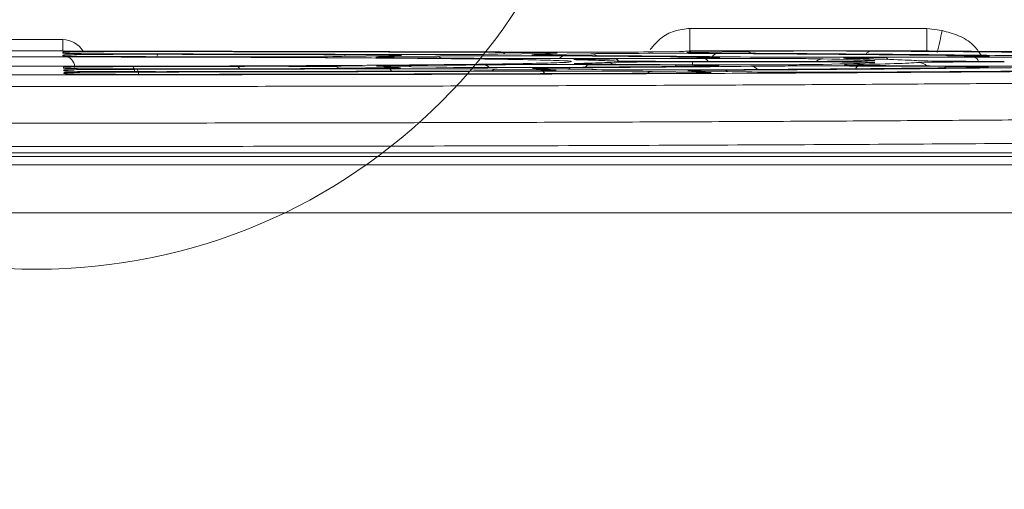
# Model space of a CAD drawing. Header units: millimetres. Extents: x 0 to 2100, y 0 to 1485.
# Tile 60 of 118: x 434 to 486, y 1271 to 1295. Entities that reach past the tile are written whole.
import ezdxf

# ---------------------------------------------------------------- set-up
doc = ezdxf.new("R2010")
doc.units = ezdxf.units.MM
doc.header["$LTSCALE"] = 5
doc.styles.add('SLDTEXTSTYLE1', font='TXT', dxfattribs={"width": 0.75})
doc.dimstyles.new('SLDDIMSTYLE0', dxfattribs={"dimtxt": 12.5, "dimasz": 15, "dimexe": 0, "dimexo": 0.0625, "dimgap": 3.125, "dimtad": 1, "dimdec": 0, "dimlfac": 0.8, "dimrnd": 1e-09, "dimzin": 12, "dimdsep": 46, "dimtxsty": 'SLDTEXTSTYLE1', "dimblk1": 'CLOSED', "dimblk2": 'CLOSED', "dimsah": 1, "dimcen": 0.09, "dimadec": 0, "dimazin": 3, "dimtfac": 1, "dimtofl": 0, "dimtmove": 0, "dimatfit": 3, "dimldrblk": 'CLOSED', "dimfxl": 0, "dimfrac": 2, "dimtolj": 1, "dimtzin": 12, "dimarcsym": 0})

# ---------------------------------------------------------------- blocks, each defined once
blk = doc.blocks.new('_CLOSED')
at = {"color": 0, "linetype": 'ByBlock', "lineweight": -2}
for p, q in [((-1, 0.166667), (0, 0)), ((-1, 0.166667), (-1, -0.166667)), ((0, 0), (-1, -0.166667)), ((0, 0), (-1, 0))]:
    blk.add_line(p, q, dxfattribs=at)
blk = doc.blocks.new('_D_4')
at = {"color": 7, "linetype": 'Continuous', "lineweight": 0}
for p, q in [((552.489, 1318.171), (624.989, 1318.171)), ((619.989, 755.671), (619.989, 1318.171)), ((486.864, 755.671), (624.989, 755.671))]:
    blk.add_line(p, q, dxfattribs=at)
at = {"color": 7, "linetype": 'Continuous', "lineweight": 0, "xscale": 15, "yscale": 15}
for p, rotation in [((619.989, 1318.171, -164.067), 90.0000000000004), ((619.989, 755.671, -164.067), 270.0000000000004)]:
    blk.add_blockref('_CLOSED', p, dxfattribs=dict(at, rotation=rotation))
at = {"color": 7, "linetype": 'Continuous', "lineweight": 0, "insert": (603.875, 1023.067), "char_height": 12.5, "attachment_point": 1, "rotation": 90, "style": 'SLDTEXTSTYLE1'}
blk.add_mtext('450', dxfattribs=at)

msp = doc.modelspace()

# ---------------------------------------------------------------- linework, layer by layer
at = {"color": 7, "linetype": 'Continuous', "lineweight": 15}
for p, q in [((469.354, 1295.023), (481.817, 1295.023)), ((481.817, 1295.023), (481.817, 1293.838)), ((481.817, 1295.023), (482.621, 1294.911)), ((433.62, 1294.436), (436.357, 1294.436)), ((436.357, 1293.844), (436.357, 1294.436)), ((436.357, 1293.844), (433.62, 1293.844)), ((436.357, 1293.838), (436.357, 1293.844)), ((436.363, 1293.721), (436.361, 1293.768)), ((436.371, 1293.578), (436.368, 1293.625)), ((436.443, 1293.834), (436.407, 1293.835)), ((453.57, 1293.583), (451.036, 1293.545)), ((453.434, 1293.533), (455.964, 1293.571)), ((461.765, 1293.707), (459.248, 1293.669)), ((461.634, 1293.657), (464.148, 1293.695)), ((468.722, 1293.462), (464.024, 1293.439)), ((465.419, 1293.418), (470.114, 1293.441)), ((468.797, 1293.813), (467.42, 1293.792)), ((481.817, 1293.838), (469.354, 1293.838)), ((469.796, 1293.78), (472.303, 1293.818)), ((470.833, 1293.489), (470.828, 1293.489)), ((482.905, 1293.534), (478.229, 1293.51)), ((479.62, 1293.489), (484.292, 1293.513)), ((436.405, 1292.931), (436.402, 1292.978)), ((451.012, 1293.011), (453.542, 1292.973)), ((455.991, 1292.985), (453.457, 1293.024)), ((464.048, 1293.118), (468.713, 1293.094)), ((470.117, 1293.115), (465.449, 1293.139)), ((474.545, 1293.29), (469.481, 1293.29)), ((469.481, 1293.266), (474.545, 1293.266)), ((478.255, 1293.046), (482.885, 1293.023)), ((484.294, 1293.044), (479.661, 1293.067)), ((436.412, 1292.789), (436.41, 1292.835)), ((436.42, 1292.646), (436.417, 1292.692)), ((459.213, 1292.887), (461.726, 1292.849)), ((464.186, 1292.862), (461.669, 1292.9)), ((467.374, 1292.764), (469.881, 1292.726)), ((472.352, 1292.738), (469.841, 1292.776)), ((415.809, 1288.49), (488.837, 1288.49)), ((488.595, 1288.284), (416.986, 1288.284)), ((310.34, 1287.853), (493.062, 1287.853)), ((493.062, 1285.331), (310.34, 1285.331))]:
    msp.add_line(p, q, dxfattribs=at)
at = {"color": 8, "linetype": 'Continuous', "lineweight": 15}
for p, q in [((436.439, 1293.717), (436.363, 1293.721)), ((436.447, 1293.574), (436.371, 1293.578)), ((436.582, 1292.922), (436.405, 1292.931)), ((463.092, 1293.281), (463.073, 1293.276)), ((469.481, 1293.119), (469.481, 1293.266)), ((478.943, 1293.328), (479.038, 1293.336)), ((436.613, 1292.778), (436.412, 1292.789)), ((436.632, 1292.635), (436.42, 1292.646))]:
    msp.add_line(p, q, dxfattribs=at)
at = {"color": 7, "linetype": 'Continuous', "lineweight": 15, "flags": 128}
msp.add_lwpolyline([(436.361, 1293.768), (436.479, 1293.757), (436.485, 1293.756)], dxfattribs=at)
at = {"color": 8, "linetype": 'Continuous', "lineweight": 15, "flags": 128}
for points in [[(453.434, 1293.533), (453.536, 1293.521), (453.628, 1293.49)], [(461.634, 1293.657), (461.736, 1293.645), (461.828, 1293.614)], [(469.796, 1293.78), (469.897, 1293.769), (469.99, 1293.738)], [(436.405, 1292.931), (436.523, 1292.92), (436.529, 1292.919)], [(453.349, 1292.931), (453.441, 1292.961), (453.542, 1292.973)], [(461.533, 1292.807), (461.624, 1292.837), (461.726, 1292.849)], [(469.688, 1292.684), (469.779, 1292.714), (469.881, 1292.726)]]:
    msp.add_lwpolyline(points, dxfattribs=at)
at = {"color": 7, "linetype": 'Continuous', "lineweight": 0}
msp.add_circle((434.989, 1312.501), 30.133, dxfattribs=at)
at = {"color": 8, "linetype": 'Continuous', "lineweight": 15}
for centre, radius, start, end in [((461.257, 1299.099), 21.771, 345.7849, 348.9068), ((441.499, 1293.53), 0.193, 136.3628, 177.6497), ((451.321, 1293.483), 0.16, 100.0049, 156.2662), ((455.957, 1293.073), 0.498, 52.5022, 89.1398), ((459.691, 1293.591), 0.174, 97.9054, 151.6989), ((462.772, 1293.255), 0.328, 94.3988, 146.6085), ((464.141, 1293.198), 0.497, 52.9148, 89.1487), ((470.076, 1293.18), 0.263, 24.6303, 81.8193), ((470.814, 1293.394), 0.315, 95.5487, 151.8433), ((472.296, 1293.321), 0.497, 53.0698, 89.1521), ((478.891, 1293.532), 0.301, 95.9569, 151.7891), ((479.601, 1293.267), 0.223, 34.4802, 85.0607), ((484.221, 1293.199), 0.321, 16.7925, 77.277), ((439.743, 1292.776), 0.386, 357.2897, 38.517), ((445.473, 1292.844), 0.192, 17.1941, 73.6518), ((451.018, 1292.519), 0.492, 90.66, 126.5258), ((454.469, 1292.776), 0.298, 50.3695, 87.9542), ((458.479, 1292.681), 0.428, 41.8459, 88.0624), ((462.871, 1292.681), 0.27, 46.9981, 87.3889), ((464.083, 1292.864), 0.256, 97.7751, 152.4702), ((465.009, 1292.623), 0.61, 59.5033, 89.8829), ((465.39, 1293.176), 0.243, 33.2127, 83.0169), ((468.729, 1292.884), 0.211, 94.2621, 138.7283), ((472.544, 1292.577), 0.459, 38.6808, 88.2457), ((476.36, 1292.865), 0.558, 90.5194, 129.9202), ((478.291, 1292.789), 0.259, 97.9532, 153.7435), ((481.386, 1292.611), 0.62, 45.9434, 89.8883), ((482.901, 1292.812), 0.212, 94.3051, 139.1678), ((439.834, 1292.639), 0.505, 357.2843, 27.6165), ((453.461, 1292.699), 0.21, 20.7876, 77.2283), ((459.218, 1292.395), 0.492, 90.6597, 126.5047), ((461.518, 1292.564), 0.22, 22.4628, 78.6992), ((467.379, 1292.272), 0.492, 90.6597, 126.5049), ((471.143, 1292.572), 0.256, 45.1239, 87.0289)]:
    msp.add_arc(centre, radius, start, end, dxfattribs=at)
at = {"color": 7, "linetype": 'Continuous', "lineweight": 15}
for centre, start in [((436.41, 1292.21), 65.458), ((436.417, 1292.067), 65.4985)]:
    msp.add_arc(centre, 0.625, start, 90.0003, dxfattribs=at)
at = {"color": 8, "linetype": 'Continuous', "lineweight": 15}
for centre, major_axis, ratio, start_param, end_param in [((436.357, 1293.185), (-0.035, 1.25), 0.999504, 5.226486, 6.254999), ((457.377, 1293.513), (4.552, 0), 0.008727, 2.61839, 3.179839), ((449.625, 1293.603), (4.557, 0), 0.008727, 6.243604, 6.915866), ((465.583, 1293.637), (4.558, 0), 0.008727, 2.61839, 3.186178), ((457.814, 1293.727), (4.563, 0), 0.008727, 6.237881, 6.876745), ((473.75, 1293.76), (4.565, 0), 0.008727, 2.61839, 3.190602), ((457.377, 1293.043), (4.527, 0), 0.008727, 2.6413, 3.220318), ((449.625, 1292.953), (4.523, 0), 0.008727, 6.206909, 6.806388), ((465.583, 1292.919), (4.521, 0), 0.008727, 2.626429, 3.220375), ((474.545, 1293.226), (4.537, 0), 0.008727, 6.133745, 6.777162), ((474.545, 1293.33), (4.542, 0), 0.008727, 5.950445, 6.431721), ((457.814, 1292.829), (4.516, 0), 0.008727, 6.206859, 6.806388), ((473.75, 1292.796), (4.514, 0), 0.008727, 2.182735, 3.220431), ((465.975, 1292.706), (4.51, 0), 0.008727, 6.206809, 6.806388)]:
    msp.add_ellipse(centre, major_axis=major_axis, ratio=ratio, start_param=start_param, end_param=end_param, dxfattribs=at)
at = {"color": 7, "linetype": 'Continuous', "lineweight": 15}
for centre, major_axis, start_param, end_param in [((434.989, 1293.278), (62.96, 0), 1.135467, 1.53002), ((434.989, 1293.278), (30.46, 0), 1.217823, 1.404862), ((434.989, 1293.278), (46.71, 0), 1.163493, 1.458076), ((434.989, 1293.278), (60.79, 0), 1.152764, 1.4689), ((434.989, 1293.278), (44.54, 0), 1.196018, 1.427251), ((447.093, 1293.565), (4.555, 0), 4.359416, 5.75919), ((449.625, 1293.603), (4.557, 0), 0.632681, 1.196018), ((457.377, 1293.513), (4.552, 0), 3.179839, 4.018615), ((455.299, 1293.689), (4.561, 0), 4.305086, 5.75919), ((449.625, 1293.603), (4.557, 0), 5.75919, 6.243604), ((434.989, 1293.278), (30.46, 0), 0.690564, 0.877023), ((459.909, 1293.551), (4.554, 0), 0.897924, 2.61839), ((457.814, 1293.727), (4.563, 0), 0.59356, 1.152764), ((465.583, 1293.637), (4.558, 0), 3.186178, 4.072949), ((463.466, 1293.812), (4.568, 0), 4.27706, 5.75919), ((457.814, 1293.727), (4.563, 0), 5.75919, 6.237881), ((434.989, 1293.278), (44.54, 0), 0.667358, 0.897924), ((434.989, 1293.278), (46.71, 0), 0.637221, 0.931356), ((468.098, 1293.675), (4.56, 0), 0.941176, 2.61839), ((473.75, 1293.76), (4.565, 0), 3.190602, 4.100976), ((434.989, 1293.278), (60.79, 0), 0.625604, 0.941176), ((434.989, 1293.278), (62.96, 0), 0.609763, 0.959383), ((476.259, 1293.798), (4.567, 0), 0.964949, 2.61839), ((434.989, 1293.278), (46.71, 0), 0.116569, 0.411355), ((434.989, 1293.278), (77.04, 0), 0.602604, 0.964949), ((434.989, 1293.278), (30.46, 0), 4.879142, 5.065679), ((447.093, 1292.992), (4.525, 0), 0.523203, 1.924086), ((449.625, 1292.953), (4.523, 0), 5.086832, 6.206909), ((457.377, 1293.043), (4.527, 0), 3.220318, 3.665587), ((457.377, 1293.043), (4.527, 0), 2.265155, 2.6413), ((434.989, 1293.278), (30.46, 0), 5.406748, 5.593829), ((459.909, 1293.005), (4.525, 0), 3.665587, 5.384691), ((465.583, 1292.919), (4.521, 0), 2.210783, 2.626429), ((434.989, 1293.278), (44.54, 0), 5.384691, 5.61519), ((434.989, 1293.278), (46.71, 0), 5.352375, 5.646887), ((434.989, 1293.278), (30.46, 0), 0.170918, 0.358284), ((434.989, 1293.278), (30.46, 0), 5.926928, 6.113169), ((469.481, 1293.33), (4.542, 0), 3.312511, 4.712389), ((469.481, 1293.226), (4.537, 0), 1.570796, 2.971576), ((434.989, 1293.278), (60.79, 0), 5.341471, 5.656771), ((434.989, 1293.278), (62.96, 0), 5.324327, 5.6742), ((474.545, 1293.33), (4.542, 0), 4.712389, 5.950445), ((474.545, 1293.226), (4.537, 0), 0.493977, 1.570796), ((434.989, 1293.278), (44.54, 0), 0.148536, 0.37975), ((434.989, 1293.278), (44.54, 0), 5.903827, 6.133745), ((434.989, 1293.278), (46.71, 0), 5.873598, 6.167525), ((485.893, 1293.33), (4.542, 0), 3.258161, 4.712389), ((485.893, 1293.226), (4.537, 0), 1.570796, 3.025933), ((434.989, 1293.278), (46.71, 0), 4.825955, 5.120055), ((434.989, 1293.278), (62.96, 0), 4.798577, 5.148104), ((434.989, 1293.278), (77.04, 0), 4.792317, 5.153804), ((434.989, 1293.278), (60.79, 0), 4.815278, 5.13005), ((434.989, 1293.278), (44.54, 0), 4.856963, 5.086832), ((455.299, 1292.867), (4.518, 0), 0.523203, 1.978462), ((457.814, 1292.829), (4.516, 0), 5.13005, 6.206859), ((465.583, 1292.919), (4.521, 0), 3.220375, 3.665587), ((463.466, 1292.744), (4.512, 0), 0.523203, 2.006511), ((468.098, 1292.881), (4.519, 0), 3.665587, 5.341471), ((465.975, 1292.706), (4.51, 0), 5.153804, 6.206809), ((473.75, 1292.796), (4.514, 0), 3.220431, 3.665587), ((476.259, 1292.758), (4.512, 0), 3.665587, 5.317716), ((434.989, 1293.278), (77.04, 0), 5.317716, 5.679675)]:
    msp.add_ellipse(centre, major_axis=major_axis, ratio=0.008727, start_param=start_param, end_param=end_param, dxfattribs=at)
at = {"color": 8, "linetype": 'Continuous', "lineweight": 15}
for points, knots in [([(467.269, 1293.917), (467.44, 1294.12), (467.787, 1294.535), (468.529, 1294.933), (469.079, 1294.993), (469.354, 1295.023)], [0, 0, 0, 0, 0.324037, 0.661458, 1, 1, 1, 1]), ([(436.443, 1293.834), (436.417, 1293.835), (436.362, 1293.836), (436.359, 1293.837), (436.357, 1293.838)], [0, 0, 0, 0, 0.4598393, 1, 1, 1, 1]), ([(470.731, 1293.505), (470.847, 1293.502), (470.997, 1293.497), (470.86, 1293.492), (470.828, 1293.491)], [0, 0, 0, 0, 0.769413, 1, 1, 1, 1]), ([(477.519, 1293.452), (477.482, 1293.454), (477.366, 1293.459), (477.563, 1293.465), (477.697, 1293.468)], [0, 0, 0, 0, 0.317108, 1, 1, 1, 1]), ([(484.265, 1293.589), (484.498, 1293.585), (484.973, 1293.578), (485.185, 1293.568), (485.044, 1293.563), (485.016, 1293.562)], [0, 0, 0, 0, 0.433704, 0.885899, 1, 1, 1, 1]), ([(436.402, 1292.978), (436.403, 1292.979), (436.409, 1292.983), (436.561, 1292.988), (436.688, 1292.991)], [0, 0, 0, 0, 0.162119, 1, 1, 1, 1]), ([(463.315, 1293.381), (463.28, 1293.383), (463.167, 1293.388), (463.362, 1293.393), (463.497, 1293.397)], [0, 0, 0, 0, 0.307367, 1, 1, 1, 1]), ([(463.339, 1293.168), (463.306, 1293.17), (463.179, 1293.175), (463.384, 1293.181), (463.536, 1293.185)], [0, 0, 0, 0, 0.259154, 1, 1, 1, 1]), ([(470.667, 1293.073), (470.797, 1293.069), (470.975, 1293.064), (470.851, 1293.059), (470.817, 1293.057)], [0, 0, 0, 0, 0.725684, 1, 1, 1, 1]), ([(477.555, 1293.097), (477.518, 1293.099), (477.408, 1293.105), (477.664, 1293.111), (477.835, 1293.116)], [0, 0, 0, 0, 0.329797, 1, 1, 1, 1]), ([(484.784, 1293.003), (484.926, 1292.999), (485.136, 1292.993), (485.024, 1292.988), (484.988, 1292.986)], [0, 0, 0, 0, 0.67379, 1, 1, 1, 1]), ([(436.41, 1292.835), (436.413, 1292.836), (436.427, 1292.841), (436.629, 1292.846), (436.774, 1292.85)], [0, 0, 0, 0, 0.277082, 1, 1, 1, 1]), ([(436.417, 1292.692), (436.423, 1292.694), (436.441, 1292.7), (436.672, 1292.705), (436.827, 1292.708)], [0, 0, 0, 0, 0.3250691, 1, 1, 1, 1])]:
    msp.add_open_spline(points, degree=3, knots=knots, dxfattribs=at)
at = {"color": 7, "linetype": 'Continuous', "lineweight": 15}
msp.add_open_spline([(469.354, 1295.023), (469.354, 1294.867), (469.354, 1294.554), (469.354, 1294.166), (469.354, 1293.895), (469.354, 1293.857), (469.354, 1293.838)], degree=3, dxfattribs=at)
for points, knots in [([(482.621, 1294.911), (482.909, 1294.832), (483.494, 1294.673), (484.239, 1294.245), (484.543, 1293.804), (484.67, 1293.62)], [0, 0, 0, 0, 0.360018, 0.73211, 1, 1, 1, 1]), ([(406.885, 1293.281), (406.868, 1293.285), (406.78, 1293.302), (407.403, 1293.332), (408.795, 1293.372), (410.98, 1293.409), (413.844, 1293.442), (417.3, 1293.471), (421.266, 1293.494), (425.615, 1293.511), (430.236, 1293.522), (433.404, 1293.523), (434.989, 1293.524)], [0, 0, 0, 0, 0.025266, 0.133595, 0.241898, 0.350202, 0.458496, 0.566791, 0.675089, 0.783387, 0.891693, 1, 1, 1, 1]), ([(434.989, 1293.524), (436.573, 1293.523), (439.742, 1293.522), (444.363, 1293.511), (448.714, 1293.494), (452.681, 1293.471), (456.135, 1293.442), (458.996, 1293.409), (461.182, 1293.372), (462.574, 1293.332), (463.197, 1293.302), (463.109, 1293.285), (463.092, 1293.281)], [0, 0, 0, 0, 0.108311, 0.216623, 0.324957, 0.433292, 0.541528, 0.649769, 0.758059, 0.866347, 0.974636, 1, 1, 1, 1]), ([(436.361, 1293.768), (436.405, 1293.772), (436.495, 1293.781), (437.219, 1293.792), (438.311, 1293.801), (439.691, 1293.806), (440.678, 1293.806), (441.172, 1293.806)], [0, 0, 0, 0, 0.1940104, 0.3952117, 0.5965564, 0.7982869, 1, 1, 1, 1]), ([(436.368, 1293.625), (436.425, 1293.63), (436.532, 1293.639), (437.343, 1293.65), (438.476, 1293.659), (439.88, 1293.664), (440.867, 1293.663), (441.36, 1293.663)], [0, 0, 0, 0, 0.2133783, 0.4096981, 0.6061978, 0.8031081, 1, 1, 1, 1]), ([(440.243, 1293.683), (440.086, 1293.683), (439.445, 1293.684), (438.37, 1293.688), (437.268, 1293.697), (436.569, 1293.707), (436.477, 1293.714), (436.439, 1293.717)], [0, 0, 0, 0, 0.080647, 0.329556, 0.578427, 0.827497, 1, 1, 1, 1]), ([(437.555, 1293.827), (437.415, 1293.827), (437.134, 1293.827), (436.775, 1293.829), (436.529, 1293.832), (436.465, 1293.834), (436.443, 1293.834)], [0, 0, 0, 0, 0.2823584, 0.5647336, 0.846724, 1, 1, 1, 1]), ([(440.02, 1293.54), (439.94, 1293.54), (439.38, 1293.541), (438.377, 1293.545), (437.275, 1293.553), (436.576, 1293.564), (436.484, 1293.571), (436.447, 1293.574)], [0, 0, 0, 0, 0.04287, 0.302051, 0.561163, 0.820454, 1, 1, 1, 1]), ([(436.603, 1293.53), (436.616, 1293.526), (436.676, 1293.504), (436.795, 1293.423), (436.919, 1293.272), (436.992, 1293.108), (436.987, 1293.003), (436.985, 1292.971)], [0, 0, 0, 0, 0.061382, 0.295429, 0.569948, 0.8708, 1, 1, 1, 1]), ([(464.024, 1293.439), (463.954, 1293.438), (463.457, 1293.436), (462.422, 1293.433), (460.935, 1293.434), (459.521, 1293.438), (458.82, 1293.444), (458.47, 1293.447)], [0, 0, 0, 0, 0.038984, 0.279138, 0.519302, 0.759656, 1, 1, 1, 1]), ([(470.828, 1293.491), (470.776, 1293.487), (470.653, 1293.48), (469.919, 1293.47), (469.121, 1293.465), (468.722, 1293.462)], [0, 0, 0, 0, 0.267029, 0.633531, 1, 1, 1, 1]), ([(469.354, 1293.838), (469.387, 1293.836), (469.451, 1293.83), (469.25, 1293.821), (468.949, 1293.816), (468.797, 1293.813)], [0, 0, 0, 0, 0.337952, 0.663196, 1, 1, 1, 1]), ([(469.973, 1293.519), (470.299, 1293.515), (470.656, 1293.511), (470.725, 1293.506), (470.731, 1293.505)], [0, 0, 0, 0, 0.9169908, 1, 1, 1, 1]), ([(470.114, 1293.441), (470.603, 1293.443), (471.542, 1293.447), (473.093, 1293.446), (474.487, 1293.442), (475.674, 1293.434), (476.128, 1293.426), (476.355, 1293.422)], [0, 0, 0, 0, 0.212888, 0.409186, 0.605808, 0.802914, 1, 1, 1, 1]), ([(478.229, 1293.51), (478.091, 1293.509), (477.521, 1293.507), (476.391, 1293.504), (474.91, 1293.506), (473.526, 1293.511), (472.863, 1293.517), (472.532, 1293.52)], [0, 0, 0, 0, 0.074312, 0.305612, 0.536942, 0.768476, 1, 1, 1, 1]), ([(477.802, 1293.441), (477.741, 1293.442), (477.566, 1293.446), (477.537, 1293.45), (477.519, 1293.452)], [0, 0, 0, 0, 0.353817, 1, 1, 1, 1]), ([(477.697, 1293.468), (477.709, 1293.469), (477.812, 1293.474), (478.443, 1293.482), (479.228, 1293.487), (479.62, 1293.489)], [0, 0, 0, 0, 0.061581, 0.530802, 1, 1, 1, 1]), ([(482.24, 1293.834), (482.226, 1293.834), (482.097, 1293.835), (481.94, 1293.836), (481.846, 1293.838), (481.817, 1293.838)], [0, 0, 0, 0, 0.080096, 0.716549, 1, 1, 1, 1]), ([(513.538, 1293.374), (512.924, 1293.404), (511.923, 1293.453), (509.445, 1293.519), (506.884, 1293.572), (503.768, 1293.624), (500.207, 1293.673), (496.286, 1293.718), (492.024, 1293.76), (487.37, 1293.799), (483.95, 1293.822), (482.24, 1293.834)], [0, 0, 0, 0, 0.166512, 0.271343, 0.376175, 0.484051, 0.591928, 0.692603, 0.793277, 0.896639, 1, 1, 1, 1]), ([(485.016, 1293.562), (484.963, 1293.559), (484.839, 1293.552), (484.102, 1293.541), (483.304, 1293.536), (482.905, 1293.534)], [0, 0, 0, 0, 0.271833, 0.635932, 1, 1, 1, 1]), ([(484.292, 1293.513), (484.722, 1293.514), (485.6, 1293.518), (487.088, 1293.518), (488.503, 1293.514), (489.727, 1293.507), (490.217, 1293.499), (490.462, 1293.495)], [0, 0, 0, 0, 0.19359, 0.394748, 0.596196, 0.798108, 1, 1, 1, 1]), ([(485.015, 1293.56), (485.017, 1293.56), (485.019, 1293.561), (485.016, 1293.561), (485.016, 1293.56)], [0, 0, 0, 0, 0.792991, 1, 1, 1, 1]), ([(356.436, 1293.182), (356.831, 1293.161), (357.62, 1293.12), (359.629, 1293.059), (362.261, 1292.999), (365.445, 1292.943), (369.037, 1292.892), (372.974, 1292.845), (377.395, 1292.801), (382.232, 1292.76), (387.396, 1292.723), (392.891, 1292.69), (398.742, 1292.661), (404.853, 1292.637), (411.12, 1292.617), (417.553, 1292.602), (424.173, 1292.591), (430.872, 1292.586), (437.535, 1292.585), (444.181, 1292.59), (450.826, 1292.599), (457.356, 1292.613), (463.664, 1292.632), (469.773, 1292.655), (475.691, 1292.683), (481.317, 1292.715), (486.559, 1292.751), (491.443, 1292.791), (495.97, 1292.834), (500.056, 1292.881), (503.64, 1292.93), (506.751, 1292.981), (509.364, 1293.035), (511.906, 1293.102), (512.922, 1293.152), (513.541, 1293.182)], [0, 0, 0, 0, 0.031614, 0.063228, 0.095941, 0.128655, 0.157694, 0.186734, 0.216617, 0.246501, 0.275538, 0.304576, 0.334457, 0.364338, 0.393375, 0.422411, 0.452291, 0.482171, 0.51121, 0.540249, 0.570132, 0.600015, 0.629051, 0.658087, 0.687967, 0.717846, 0.746886, 0.775926, 0.80581, 0.835694, 0.864732, 0.89377, 0.923651, 0.953532, 1, 1, 1, 1]), ([(463.073, 1293.276), (463.071, 1293.267), (463.064, 1293.245), (462.137, 1293.209), (460.45, 1293.17), (457.992, 1293.134), (454.902, 1293.102), (451.233, 1293.076), (447.114, 1293.055), (442.643, 1293.04), (437.576, 1293.032), (432.397, 1293.032), (427.331, 1293.04), (422.86, 1293.055), (418.742, 1293.076), (415.074, 1293.102), (411.986, 1293.134), (409.528, 1293.17), (407.841, 1293.209), (406.914, 1293.245), (406.907, 1293.267), (406.904, 1293.276)], [0, 0, 0, 0, 0.0343432, 0.088336, 0.1423289, 0.1963521, 0.2503753, 0.3043771, 0.3583795, 0.4123827, 0.4663865, 0.5336851, 0.5876817, 0.6416782, 0.6956735, 0.7496687, 0.8036633, 0.8576577, 0.9116591, 0.9656603, 1, 1, 1, 1]), ([(436.582, 1292.922), (436.55, 1292.923), (436.488, 1292.924), (436.484, 1292.925), (436.481, 1292.925)], [0, 0, 0, 0, 0.5232594, 1, 1, 1, 1]), ([(441.405, 1292.894), (440.87, 1292.893), (439.841, 1292.893), (438.408, 1292.898), (437.321, 1292.907), (436.687, 1292.916), (436.601, 1292.921), (436.582, 1292.922)], [0, 0, 0, 0, 0.248536, 0.477374, 0.706348, 0.935661, 1, 1, 1, 1]), ([(436.688, 1292.991), (436.702, 1292.992), (436.815, 1292.996), (437.48, 1293.004), (438.608, 1293.012), (439.566, 1293.015), (440.044, 1293.016)], [0, 0, 0, 0, 0.0448731, 0.3630396, 0.6815277, 1, 1, 1, 1]), ([(458.494, 1293.109), (458.547, 1293.109), (458.917, 1293.113), (459.779, 1293.119), (461.191, 1293.123), (462.7, 1293.123), (463.599, 1293.119), (464.048, 1293.118)], [0, 0, 0, 0, 0.0402478, 0.2800121, 0.5198006, 0.7599078, 1, 1, 1, 1]), ([(463.515, 1293.371), (463.486, 1293.372), (463.355, 1293.375), (463.332, 1293.378), (463.315, 1293.381)], [0, 0, 0, 0, 0.215467, 1, 1, 1, 1]), ([(465.449, 1293.139), (465.38, 1293.139), (464.892, 1293.142), (464.115, 1293.148), (463.444, 1293.158), (463.369, 1293.165), (463.339, 1293.168)], [0, 0, 0, 0, 0.05811, 0.413534, 0.768826, 1, 1, 1, 1]), ([(463.497, 1293.397), (463.509, 1293.397), (463.612, 1293.402), (464.243, 1293.41), (465.027, 1293.415), (465.419, 1293.418)], [0, 0, 0, 0, 0.060319, 0.53017, 1, 1, 1, 1]), ([(468.713, 1293.094), (469.135, 1293.091), (469.946, 1293.086), (470.571, 1293.078), (470.659, 1293.073), (470.667, 1293.073)], [0, 0, 0, 0, 0.493798, 0.950041, 1, 1, 1, 1]), ([(470.817, 1293.057), (470.785, 1293.054), (470.705, 1293.047), (470.237, 1293.041), (469.955, 1293.037)], [0, 0, 0, 0, 0.399086, 1, 1, 1, 1]), ([(476.361, 1293.134), (476.112, 1293.13), (475.633, 1293.122), (474.389, 1293.114), (472.981, 1293.11), (471.468, 1293.11), (470.567, 1293.114), (470.117, 1293.115)], [0, 0, 0, 0, 0.2128537, 0.4093159, 0.6059997, 0.8030069, 1, 1, 1, 1]), ([(472.558, 1293.036), (472.657, 1293.037), (473.059, 1293.041), (473.986, 1293.047), (475.397, 1293.051), (476.907, 1293.051), (477.806, 1293.048), (478.255, 1293.046)], [0, 0, 0, 0, 0.075308, 0.306273, 0.537295, 0.768655, 1, 1, 1, 1]), ([(479.661, 1293.067), (479.527, 1293.068), (478.977, 1293.071), (478.191, 1293.078), (477.602, 1293.088), (477.567, 1293.095), (477.555, 1293.097)], [0, 0, 0, 0, 0.1139497, 0.4672462, 0.8204487, 1, 1, 1, 1]), ([(479.007, 1293.323), (479.007, 1293.323), (479.007, 1293.323), (478.953, 1293.32), (478.835, 1293.318), (478.793, 1293.317)], [0, 0, 0, 0, 0.136349, 0.693193, 1, 1, 1, 1]), ([(479.002, 1293.22), (479.003, 1293.22), (479.005, 1293.22), (478.999, 1293.22), (478.996, 1293.219)], [0, 0, 0, 0, 0.502357, 1, 1, 1, 1]), ([(482.885, 1293.023), (483.262, 1293.02), (484.031, 1293.015), (484.662, 1293.008), (484.772, 1293.003), (484.784, 1293.003)], [0, 0, 0, 0, 0.461427, 0.941955, 1, 1, 1, 1]), ([(484.988, 1292.986), (484.97, 1292.984), (484.923, 1292.977), (484.503, 1292.971), (484.236, 1292.967)], [0, 0, 0, 0, 0.365163, 1, 1, 1, 1]), ([(490.467, 1293.061), (490.234, 1293.058), (489.758, 1293.051), (488.565, 1293.043), (487.157, 1293.039), (485.644, 1293.039), (484.744, 1293.042), (484.294, 1293.044)], [0, 0, 0, 0, 0.19344, 0.394783, 0.596322, 0.798168, 1, 1, 1, 1]), ([(514.16, 1292.568), (513.537, 1292.538), (512.524, 1292.488), (510.013, 1292.423), (507.427, 1292.369), (504.283, 1292.317), (500.643, 1292.267), (496.57, 1292.221), (492.069, 1292.178), (487.115, 1292.138), (481.786, 1292.102), (476.175, 1292.07), (470.279, 1292.042), (464.072, 1292.018), (457.655, 1291.999), (451.139, 1291.985), (444.51, 1291.976), (437.749, 1291.971), (430.968, 1291.972), (424.281, 1291.977), (417.668, 1291.987), (411.115, 1292.002), (404.735, 1292.022), (398.631, 1292.047), (392.779, 1292.075), (387.173, 1292.108), (381.912, 1292.145), (377.079, 1292.186), (372.647, 1292.229), (368.621, 1292.276), (365.688, 1292.318), (363.156, 1292.359), (360.981, 1292.4), (358.762, 1292.453), (356.948, 1292.509), (356.195, 1292.548), (355.817, 1292.568)], [0, 0, 0, 0, 0.046468, 0.075505, 0.104542, 0.134423, 0.164304, 0.193344, 0.222383, 0.252267, 0.28215, 0.311186, 0.340222, 0.370101, 0.39998, 0.429019, 0.458058, 0.48794, 0.517822, 0.546859, 0.575895, 0.605774, 0.635654, 0.664691, 0.693728, 0.723609, 0.75349, 0.782529, 0.811568, 0.841451, 0.871334, 0.884961, 0.912231, 0.939668, 0.969721, 1, 1, 1, 1]), ([(436.613, 1292.778), (436.575, 1292.779), (436.504, 1292.781), (436.495, 1292.782), (436.491, 1292.782)], [0, 0, 0, 0, 0.527036, 1, 1, 1, 1]), ([(436.632, 1292.635), (436.588, 1292.636), (436.513, 1292.639), (436.502, 1292.64), (436.498, 1292.64)], [0, 0, 0, 0, 0.585541, 1, 1, 1, 1]), ([(441.232, 1292.751), (440.758, 1292.751), (439.792, 1292.751), (438.415, 1292.756), (437.333, 1292.764), (436.711, 1292.772), (436.626, 1292.777), (436.613, 1292.778)], [0, 0, 0, 0, 0.232011, 0.472825, 0.713747, 0.954994, 1, 1, 1, 1]), ([(441.14, 1292.608), (440.699, 1292.608), (439.768, 1292.608), (438.422, 1292.613), (437.342, 1292.622), (436.726, 1292.63), (436.642, 1292.635), (436.632, 1292.635)], [0, 0, 0, 0, 0.2217771, 0.4693716, 0.7170587, 0.9650631, 1, 1, 1, 1]), ([(436.774, 1292.85), (436.793, 1292.85), (436.937, 1292.855), (437.648, 1292.862), (438.827, 1292.87), (439.797, 1292.872), (440.282, 1292.873)], [0, 0, 0, 0, 0.048362, 0.365334, 0.682676, 1, 1, 1, 1]), ([(436.827, 1292.708), (436.849, 1292.709), (437.007, 1292.713), (437.742, 1292.72), (438.946, 1292.728), (439.921, 1292.73), (440.408, 1292.73)], [0, 0, 0, 0, 0.049464, 0.366052, 0.683035, 1, 1, 1, 1]), ([(355.784, 1290.658), (355.916, 1290.65), (356.377, 1290.623), (357.523, 1290.577), (359.483, 1290.52), (362.011, 1290.464), (365.064, 1290.41), (368.584, 1290.36), (372.566, 1290.312), (377.035, 1290.267), (381.921, 1290.225), (387.138, 1290.187), (392.687, 1290.154), (398.593, 1290.124), (404.761, 1290.099), (411.085, 1290.079), (417.575, 1290.064), (424.253, 1290.053), (431.008, 1290.047), (437.727, 1290.047), (444.427, 1290.052), (451.124, 1290.061), (457.705, 1290.076), (464.061, 1290.095), (470.215, 1290.119), (476.176, 1290.148), (481.84, 1290.181), (487.116, 1290.218), (492.032, 1290.258), (496.585, 1290.303), (500.694, 1290.351), (504.296, 1290.401), (507.42, 1290.454), (510.041, 1290.509), (512.569, 1290.577), (513.581, 1290.627), (514.193, 1290.658)], [0, 0, 0, 0, 0.011583, 0.040617, 0.069652, 0.099529, 0.129407, 0.158447, 0.187486, 0.21737, 0.247253, 0.27629, 0.305327, 0.335207, 0.365088, 0.394124, 0.423161, 0.453041, 0.482921, 0.511959, 0.540998, 0.57088, 0.600762, 0.629798, 0.658834, 0.688713, 0.718592, 0.747632, 0.776672, 0.806555, 0.836438, 0.865476, 0.894513, 0.924394, 0.954275, 1, 1, 1, 1]), ([(501.864, 1289.126), (501.802, 1289.125), (500.155, 1289.102), (496.112, 1289.06), (489.782, 1289.003), (482.666, 1288.952), (474.961, 1288.909), (466.751, 1288.874), (458.145, 1288.847), (449.238, 1288.829), (440.158, 1288.819), (431.001, 1288.818), (421.934, 1288.828), (415.89, 1288.837), (412.995, 1288.846), (412.986, 1288.846)], [0, 0, 0, 0, 0.003507, 0.093971, 0.184723, 0.275187, 0.365639, 0.456379, 0.546831, 0.637291, 0.728039, 0.818499, 0.908953, 0.999695, 1, 1, 1, 1])]:
    msp.add_open_spline(points, degree=3, knots=knots, dxfattribs=at)

# ---------------------------------------------------------------- dimensions: what is measured, and where the dimension line sits
at = {"color": 7, "linetype": 'Continuous', "lineweight": 0}
dim = msp.add_linear_dim(base=(619.989, 1318.171), p1=(481.864, 755.671), p2=(547.489, 1318.171), angle=90, dimstyle='SLDDIMSTYLE0', dxfattribs=at)
dim.commit()
dim.dimension.update_dxf_attribs({"geometry": '_D_4', "text_midpoint": (619.989, 1036.921), "dimtype": 160})

doc.saveas('drawing.dxf')
